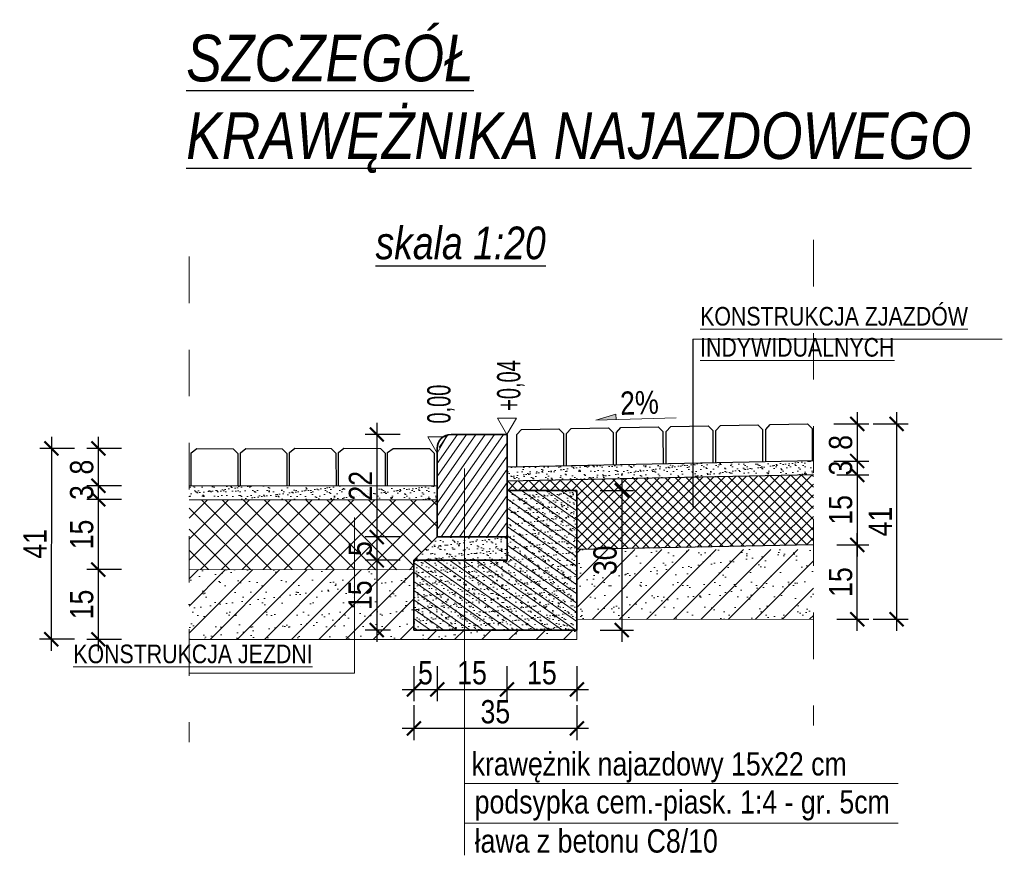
# Model space of a CAD drawing. Header units: metres. Extents: x 45702 to 45878, y -49323 to -49219.
# Tile 25 of 35: x 45792.91 to 45795.02, y -49275.36 to -49273.56. Entities that reach past the tile are written whole.
import ezdxf

# ---------------------------------------------------------------- set-up
doc = ezdxf.new("R2010")
doc.units = ezdxf.units.M
doc.linetypes.add('ACAD_ISO03W100', pattern=[30, 12, -18])
for name, color, linetype, lineweight in [('_L_Tabelka', 7, 'Continuous', 13), ('_wymiary', 7, 'Continuous', 13), ('DP_OpisKonstrukcji', 7, 'Continuous', 18), ('DP_OpisSpadki', 7, 'Continuous', 18), ('elementy betonowe', 7, 'Continuous', 35), ('HATCH', 8, 'Continuous', 9)]:
    doc.layers.add(name, color=color, linetype=linetype, lineweight=lineweight)
doc.layers.add('OPISY', color=7, linetype='Continuous')
doc.layers.add('wymiarowanie', color=7, linetype='Continuous')
doc.styles.add('arial_ce', font='arial.ttf')
doc.styles.add('znakn', font='ARIALN.TTF')
doc.dimstyles.new('S20_T2.50_[cm]', dxfattribs={"dimtxt": 0.05, "dimasz": 0.03, "dimexe": 0.025, "dimexo": 0.05, "dimgap": 0.01, "dimtad": 1, "dimdec": 0, "dimlfac": 100, "dimrnd": 0.01, "dimzin": 0, "dimdsep": 46, "dimtxsty": 'znakn', "dimblk": 'ARCHTICK', "dimcen": -0.03, "dimdle": 0.025, "dimclrd": 256, "dimclre": 256, "dimclrt": 7, "dimadec": 0, "dimazin": 0, "dimtfac": 1, "dimtdec": 0, "dimtix": 1, "dimtmove": 2, "dimatfit": 3, "dimfxl": 0.05, "dimfxlon": 1, "dimtolj": 1, "dimtzin": 0, "dimarcsym": 0})
pattern_1 = [(37.5, (45774.317005, -49288.2302), (-0.000629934, 0.019268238), [0, -0.0152, 0, -0.017, 0, -0.01625]), (7.5, (45774.317005, -49288.2302), (0.017697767, 0.02822146), [0, -0.0082, 0, -0.0137, 0, -0.00525]), (327.5, (45774.304705, -49288.2302), (0.031141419, 5.659e-05), [0, -0.005, 0, -0.018, 0, -0.0235]), (317.5, (45774.304705, -49288.2302), (0.030061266, 0.008776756), [0, -0.0025, 0, -0.0118, 0, -0.0135])]

# ---------------------------------------------------------------- blocks, each defined once
blk = doc.blocks.new('_ArchTick')
at = {"color": 0, "linetype": 'ByBlock', "const_width": 0.15}
blk.add_lwpolyline([(-0.5, -0.5), (0.5, 0.5)], dxfattribs=at)
blk = doc.blocks.new('*D813')
at = {"lineweight": -2, "transparency": 16777216}
for p, q in [((45793.0765, -49274.4514), (45793.0765, -49274.5815)), ((45793.1265, -49274.4764), (45793.0515, -49274.4764)), ((45793.1265, -49274.5565), (45793.0515, -49274.5565))]:
    blk.add_line(p, q, dxfattribs=at)
at = {"layer": 'Defpoints', "color": 0, "transparency": 16777216}
for p in [(45793.2878, -49274.4764), (45793.0765, -49274.5565), (45793.2942, -49274.5565)]:
    blk.add_point(p, dxfattribs=at)
at = {"lineweight": -2, "transparency": 16777216, "xscale": 0.03, "yscale": 0.03, "zscale": 0.03}
for p, rotation in [((45793.0765, -49274.4764), 90), ((45793.0765, -49274.5565), 270)]:
    blk.add_blockref('_ArchTick', p, dxfattribs=dict(at, rotation=rotation))
at = {"color": 7, "transparency": 16777216, "insert": (45793.041, -49274.5165), "char_height": 0.05, "attachment_point": 5, "rotation": 90, "style": 'znakn'}
blk.add_mtext('\\A1;8', dxfattribs=at)
blk = doc.blocks.new('*D817')
at = {"lineweight": -2, "transparency": 16777216}
for p, q in [((45794.7062, -49274.3986), (45794.7062, -49274.5285)), ((45794.6562, -49274.4236), (45794.7312, -49274.4236)), ((45794.6562, -49274.5035), (45794.7312, -49274.5035))]:
    blk.add_line(p, q, dxfattribs=at)
at = {"layer": 'Defpoints', "color": 0, "transparency": 16777216}
for p in [(45794.5995, -49274.4236), (45794.6011, -49274.5035), (45794.7062, -49274.5035)]:
    blk.add_point(p, dxfattribs=at)
at = {"lineweight": -2, "transparency": 16777216, "xscale": 0.03, "yscale": 0.03, "zscale": 0.03}
for p, rotation in [((45794.7062, -49274.4236), 90), ((45794.7062, -49274.5035), 270)]:
    blk.add_blockref('_ArchTick', p, dxfattribs=dict(at, rotation=rotation))
at = {"color": 7, "transparency": 16777216, "insert": (45794.6707, -49274.4635), "char_height": 0.05, "attachment_point": 5, "rotation": 90, "style": 'znakn'}
blk.add_mtext('\\A1;8', dxfattribs=at)
blk = doc.blocks.new('*D818')
at = {"lineweight": -2, "transparency": 16777216}
for p, q in [((45794.6562, -49274.5035), (45794.7312, -49274.5035)), ((45794.7062, -49274.5035), (45794.7062, -49274.5333)), ((45794.6624, -49274.5333), (45794.7312, -49274.5333))]:
    blk.add_line(p, q, dxfattribs=at)
at = {"layer": 'Defpoints', "color": 0, "transparency": 16777216}
for p in [(45794.6011, -49274.5035), (45794.6124, -49274.5333), (45794.7062, -49274.5333)]:
    blk.add_point(p, dxfattribs=at)
at = {"color": 7, "transparency": 16777216, "insert": (45794.6707, -49274.5184), "char_height": 0.05, "attachment_point": 5, "rotation": 90, "style": 'znakn'}
blk.add_mtext('\\A1;3', dxfattribs=at)
blk = doc.blocks.new('*D819')
at = {"lineweight": -2, "transparency": 16777216}
for p, q in [((45794.7062, -49274.5083), (45794.7062, -49274.7083)), ((45794.6624, -49274.5333), (45794.7312, -49274.5333)), ((45794.6624, -49274.6833), (45794.7312, -49274.6833))]:
    blk.add_line(p, q, dxfattribs=at)
at = {"layer": 'Defpoints', "color": 0, "transparency": 16777216}
for p in [(45794.6124, -49274.5333), (45794.6124, -49274.6833), (45794.7062, -49274.6833)]:
    blk.add_point(p, dxfattribs=at)
at = {"lineweight": -2, "transparency": 16777216, "xscale": 0.03, "yscale": 0.03, "zscale": 0.03}
for p, rotation in [((45794.7062, -49274.5333), 90), ((45794.7062, -49274.6833), 270)]:
    blk.add_blockref('_ArchTick', p, dxfattribs=dict(at, rotation=rotation))
at = {"color": 7, "transparency": 16777216, "insert": (45794.6707, -49274.6083), "char_height": 0.05, "attachment_point": 5, "rotation": 90, "style": 'znakn'}
blk.add_mtext('\\A1;15', dxfattribs=at)
blk = doc.blocks.new('*D814')
at = {"lineweight": -2, "transparency": 16777216}
for p, q in [((45794.7907, -49274.3986), (45794.7907, -49274.8682)), ((45794.7407, -49274.4236), (45794.8157, -49274.4236)), ((45794.7407, -49274.8432), (45794.8157, -49274.8432))]:
    blk.add_line(p, q, dxfattribs=at)
at = {"layer": 'Defpoints', "color": 0, "transparency": 16777216}
for p in [(45794.5995, -49274.4236), (45794.6048, -49274.8432), (45794.7907, -49274.8432)]:
    blk.add_point(p, dxfattribs=at)
at = {"lineweight": -2, "transparency": 16777216, "xscale": 0.03, "yscale": 0.03, "zscale": 0.03}
for p, rotation in [((45794.7907, -49274.4236), 90), ((45794.7907, -49274.8432), 270)]:
    blk.add_blockref('_ArchTick', p, dxfattribs=dict(at, rotation=rotation))
at = {"color": 7, "transparency": 16777216, "insert": (45794.7556, -49274.6334), "char_height": 0.05, "attachment_point": 5, "rotation": 90, "style": 'znakn'}
blk.add_mtext('\\A1;41', dxfattribs=at)
blk = doc.blocks.new('*D820')
at = {"lineweight": -2, "transparency": 16777216}
for p, q in [((45793.6745, -49274.4215), (45793.6745, -49274.6915)), ((45793.7245, -49274.4465), (45793.6495, -49274.4465)), ((45793.7245, -49274.6665), (45793.6495, -49274.6665))]:
    blk.add_line(p, q, dxfattribs=at)
at = {"layer": 'Defpoints', "color": 0, "transparency": 16777216}
for p in [(45793.8341, -49274.4465), (45793.6745, -49274.6665), (45793.8041, -49274.6665)]:
    blk.add_point(p, dxfattribs=at)
at = {"lineweight": -2, "transparency": 16777216, "xscale": 0.03, "yscale": 0.03, "zscale": 0.03}
for p, rotation in [((45793.6745, -49274.4465), 90), ((45793.6745, -49274.6665), 270)]:
    blk.add_blockref('_ArchTick', p, dxfattribs=dict(at, rotation=rotation))
at = {"color": 7, "transparency": 16777216, "insert": (45793.6394, -49274.5565), "char_height": 0.05, "attachment_point": 5, "rotation": 90, "style": 'znakn'}
blk.add_mtext('\\A1;22', dxfattribs=at)
blk = doc.blocks.new('*D821')
at = {"lineweight": -2, "transparency": 16777216}
for p, q in [((45793.6745, -49274.6415), (45793.6745, -49274.7415)), ((45793.7245, -49274.6665), (45793.6495, -49274.6665)), ((45793.7245, -49274.7165), (45793.6495, -49274.7165))]:
    blk.add_line(p, q, dxfattribs=at)
at = {"layer": 'Defpoints', "color": 0, "transparency": 16777216}
for p in [(45793.8041, -49274.6665), (45793.6745, -49274.7165), (45793.8001, -49274.7165)]:
    blk.add_point(p, dxfattribs=at)
at = {"lineweight": -2, "transparency": 16777216, "xscale": 0.03, "yscale": 0.03, "zscale": 0.03}
for p, rotation in [((45793.6745, -49274.6665), 90), ((45793.6745, -49274.7165), 270)]:
    blk.add_blockref('_ArchTick', p, dxfattribs=dict(at, rotation=rotation))
at = {"color": 7, "transparency": 16777216, "insert": (45793.6391, -49274.6915), "char_height": 0.05, "attachment_point": 5, "rotation": 90, "style": 'znakn'}
blk.add_mtext('\\A1;5', dxfattribs=at)
blk = doc.blocks.new('*D822')
at = {"lineweight": -2, "transparency": 16777216}
for p, q in [((45793.6745, -49274.6915), (45793.6745, -49274.8915)), ((45793.7245, -49274.7165), (45793.6495, -49274.7165)), ((45793.7041, -49274.8665), (45793.6495, -49274.8665))]:
    blk.add_line(p, q, dxfattribs=at)
at = {"layer": 'Defpoints', "color": 0, "transparency": 16777216}
for p in [(45793.8001, -49274.7165), (45793.6745, -49274.8665), (45793.7541, -49274.8665)]:
    blk.add_point(p, dxfattribs=at)
at = {"lineweight": -2, "transparency": 16777216, "xscale": 0.03, "yscale": 0.03, "zscale": 0.03}
for p, rotation in [((45793.6745, -49274.7165), 90), ((45793.6745, -49274.8665), 270)]:
    blk.add_blockref('_ArchTick', p, dxfattribs=dict(at, rotation=rotation))
at = {"color": 7, "transparency": 16777216, "insert": (45793.639, -49274.7915), "char_height": 0.05, "attachment_point": 5, "rotation": 90, "style": 'znakn'}
blk.add_mtext('\\A1;15', dxfattribs=at)
blk = doc.blocks.new('*D823')
at = {"lineweight": -2, "transparency": 16777216}
for p, q in [((45794.2004, -49274.5415), (45794.2004, -49274.8915)), ((45794.1541, -49274.5665), (45794.2254, -49274.5665)), ((45794.1541, -49274.8665), (45794.2254, -49274.8665))]:
    blk.add_line(p, q, dxfattribs=at)
at = {"layer": 'Defpoints', "color": 0, "transparency": 16777216}
for p in [(45794.1041, -49274.5665), (45794.1041, -49274.8665), (45794.2004, -49274.8665)]:
    blk.add_point(p, dxfattribs=at)
at = {"lineweight": -2, "transparency": 16777216, "xscale": 0.03, "yscale": 0.03, "zscale": 0.03}
for p, rotation in [((45794.2004, -49274.5665), 90), ((45794.2004, -49274.8665), 270)]:
    blk.add_blockref('_ArchTick', p, dxfattribs=dict(at, rotation=rotation))
at = {"color": 7, "transparency": 16777216, "insert": (45794.1649, -49274.7165), "char_height": 0.05, "attachment_point": 5, "rotation": 90, "style": 'znakn'}
blk.add_mtext('\\A1;30', dxfattribs=at)
blk = doc.blocks.new('*D824')
at = {"lineweight": -2, "transparency": 16777216}
for p, q in [((45793.7541, -49274.9438), (45793.7541, -49275.0188)), ((45793.8041, -49274.9438), (45793.8041, -49275.0188)), ((45793.7291, -49274.9938), (45793.8291, -49274.9938))]:
    blk.add_line(p, q, dxfattribs=at)
at = {"layer": 'Defpoints', "color": 0, "transparency": 16777216}
for p in [(45793.8041, -49274.6665), (45793.7541, -49274.7165), (45793.8041, -49274.9938)]:
    blk.add_point(p, dxfattribs=at)
at = {"lineweight": -2, "transparency": 16777216, "xscale": 0.03, "yscale": 0.03, "zscale": 0.03, "rotation": 180}
blk.add_blockref('_ArchTick', (45793.7541, -49274.9938), dxfattribs=at)
at = {"lineweight": -2, "transparency": 16777216, "xscale": 0.03, "yscale": 0.03, "zscale": 0.03}
blk.add_blockref('_ArchTick', (45793.8041, -49274.9938), dxfattribs=at)
at = {"color": 7, "transparency": 16777216, "insert": (45793.7791, -49274.9583), "char_height": 0.05, "attachment_point": 5, "style": 'znakn'}
blk.add_mtext('\\A1;5', dxfattribs=at)
blk = doc.blocks.new('*D815')
at = {"lineweight": -2, "transparency": 16777216}
for p, q in [((45793.8041, -49274.9438), (45793.8041, -49275.0188)), ((45793.9541, -49274.9438), (45793.9541, -49275.0188)), ((45793.7791, -49274.9938), (45793.9791, -49274.9938))]:
    blk.add_line(p, q, dxfattribs=at)
at = {"layer": 'Defpoints', "color": 0, "transparency": 16777216}
for p in [(45793.9541, -49274.4465), (45793.8041, -49274.4865), (45793.9541, -49274.9938)]:
    blk.add_point(p, dxfattribs=at)
at = {"lineweight": -2, "transparency": 16777216, "xscale": 0.03, "yscale": 0.03, "zscale": 0.03, "rotation": 180}
blk.add_blockref('_ArchTick', (45793.8041, -49274.9938), dxfattribs=at)
at = {"lineweight": -2, "transparency": 16777216, "xscale": 0.03, "yscale": 0.03, "zscale": 0.03}
blk.add_blockref('_ArchTick', (45793.9541, -49274.9938), dxfattribs=at)
at = {"color": 7, "transparency": 16777216, "insert": (45793.8791, -49274.9582), "char_height": 0.05, "attachment_point": 5, "style": 'znakn'}
blk.add_mtext('\\A1;15', dxfattribs=at)
blk = doc.blocks.new('*D816')
at = {"lineweight": -2, "transparency": 16777216}
for p, q in [((45793.9541, -49274.9438), (45793.9541, -49275.0188)), ((45794.1041, -49274.9438), (45794.1041, -49275.0188)), ((45793.9291, -49274.9938), (45794.1291, -49274.9938))]:
    blk.add_line(p, q, dxfattribs=at)
at = {"layer": 'Defpoints', "color": 0, "transparency": 16777216}
for p in [(45793.9541, -49274.4465), (45794.1041, -49274.5665), (45794.1041, -49274.9938)]:
    blk.add_point(p, dxfattribs=at)
at = {"lineweight": -2, "transparency": 16777216, "xscale": 0.03, "yscale": 0.03, "zscale": 0.03, "rotation": 180}
blk.add_blockref('_ArchTick', (45793.9541, -49274.9938), dxfattribs=at)
at = {"lineweight": -2, "transparency": 16777216, "xscale": 0.03, "yscale": 0.03, "zscale": 0.03}
blk.add_blockref('_ArchTick', (45794.1041, -49274.9938), dxfattribs=at)
at = {"color": 7, "transparency": 16777216, "insert": (45794.0291, -49274.9582), "char_height": 0.05, "attachment_point": 5, "style": 'znakn'}
blk.add_mtext('\\A1;15', dxfattribs=at)
blk = doc.blocks.new('*D825')
at = {"lineweight": -2, "transparency": 16777216}
for p, q in [((45793.7541, -49275.0275), (45793.7541, -49275.1025)), ((45794.1041, -49275.0275), (45794.1041, -49275.1025)), ((45794.1291, -49275.0775), (45793.7291, -49275.0775))]:
    blk.add_line(p, q, dxfattribs=at)
at = {"layer": 'Defpoints', "color": 0, "transparency": 16777216}
for p in [(45793.7541, -49274.8665), (45794.1041, -49274.8665), (45793.7541, -49275.0775)]:
    blk.add_point(p, dxfattribs=at)
at = {"lineweight": -2, "transparency": 16777216, "xscale": 0.03, "yscale": 0.03, "zscale": 0.03, "rotation": 180}
blk.add_blockref('_ArchTick', (45793.7541, -49275.0775), dxfattribs=at)
at = {"lineweight": -2, "transparency": 16777216, "xscale": 0.03, "yscale": 0.03, "zscale": 0.03}
blk.add_blockref('_ArchTick', (45794.1041, -49275.0775), dxfattribs=at)
at = {"color": 7, "transparency": 16777216, "insert": (45793.9291, -49275.042), "char_height": 0.05, "attachment_point": 5, "style": 'znakn'}
blk.add_mtext('\\A1;35', dxfattribs=at)
blk = doc.blocks.new('spadek')
blk.add_hatch(color=256).paths.add_polyline_path([(64.6, 3.7), (64.4, -2.1), (86.3, -2.8)])
blk.add_lwpolyline([(0, 0), (86.3, -2.8), (64.6, 3.7), (64.4, -2.1)])
blk = doc.blocks.new('*D826')
at = {"layer": '_wymiary', "lineweight": -2, "ltscale": 0.5, "transparency": 16777216}
for p, q in [((45793.1265, -49274.5565), (45793.0515, -49274.5565)), ((45793.0765, -49274.5565), (45793.0765, -49274.5857)), ((45793.1265, -49274.5857), (45793.0515, -49274.5857))]:
    blk.add_line(p, q, dxfattribs=at)
at = {"layer": 'Defpoints', "color": 0, "ltscale": 0.5, "transparency": 16777216}
for p in [(45793.2714, -49274.5565), (45793.0765, -49274.5857), (45793.2714, -49274.5857)]:
    blk.add_point(p, dxfattribs=at)
at = {"layer": '_wymiary', "color": 7, "ltscale": 0.5, "transparency": 16777216, "insert": (45793.041, -49274.5711), "char_height": 0.05, "attachment_point": 5, "rotation": 90, "style": 'znakn'}
blk.add_mtext('\\A1;3', dxfattribs=at)
blk = doc.blocks.new('*D827')
at = {"layer": '_wymiary', "lineweight": -2, "ltscale": 0.5, "transparency": 16777216}
for p, q in [((45793.0765, -49274.5607), (45793.0765, -49274.7615)), ((45793.1265, -49274.5857), (45793.0515, -49274.5857)), ((45793.1265, -49274.7365), (45793.0515, -49274.7365))]:
    blk.add_line(p, q, dxfattribs=at)
at = {"layer": 'Defpoints', "color": 0, "ltscale": 0.5, "transparency": 16777216}
for p in [(45793.2714, -49274.5857), (45793.0765, -49274.7365), (45793.2714, -49274.7365)]:
    blk.add_point(p, dxfattribs=at)
at = {"layer": '_wymiary', "lineweight": -2, "ltscale": 0.5, "transparency": 16777216, "xscale": 0.03, "yscale": 0.03, "zscale": 0.03}
for p, rotation in [((45793.0765, -49274.5857), 90), ((45793.0765, -49274.7365), 270)]:
    blk.add_blockref('_ArchTick', p, dxfattribs=dict(at, rotation=rotation))
at = {"layer": '_wymiary', "color": 7, "ltscale": 0.5, "transparency": 16777216, "insert": (45793.041, -49274.6611), "char_height": 0.05, "attachment_point": 5, "rotation": 90, "style": 'znakn'}
blk.add_mtext('\\A1;15', dxfattribs=at)
blk = doc.blocks.new('*D828')
at = {"layer": '_wymiary', "lineweight": -2, "ltscale": 0.5, "transparency": 16777216}
for p, q in [((45793.0765, -49274.7115), (45793.0765, -49274.9113)), ((45793.1265, -49274.7365), (45793.0515, -49274.7365)), ((45793.1265, -49274.8863), (45793.0515, -49274.8863))]:
    blk.add_line(p, q, dxfattribs=at)
at = {"layer": 'Defpoints', "color": 0, "ltscale": 0.5, "transparency": 16777216}
for p in [(45793.2714, -49274.7365), (45793.0765, -49274.8863), (45793.2714, -49274.8863)]:
    blk.add_point(p, dxfattribs=at)
at = {"layer": '_wymiary', "lineweight": -2, "ltscale": 0.5, "transparency": 16777216, "xscale": 0.03, "yscale": 0.03, "zscale": 0.03}
for p, rotation in [((45793.0765, -49274.7365), 90), ((45793.0765, -49274.8863), 270)]:
    blk.add_blockref('_ArchTick', p, dxfattribs=dict(at, rotation=rotation))
at = {"layer": '_wymiary', "color": 7, "ltscale": 0.5, "transparency": 16777216, "insert": (45793.041, -49274.8114), "char_height": 0.05, "attachment_point": 5, "rotation": 90, "style": 'znakn'}
blk.add_mtext('\\A1;15', dxfattribs=at)
blk = doc.blocks.new('*D829')
at = {"layer": '_wymiary', "lineweight": -2, "ltscale": 0.5, "transparency": 16777216}
for p, q in [((45792.9757, -49274.4513), (45792.9755, -49274.9112)), ((45793.0257, -49274.4763), (45792.9507, -49274.4763)), ((45793.0255, -49274.8862), (45792.9505, -49274.8862))]:
    blk.add_line(p, q, dxfattribs=at)
at = {"layer": 'Defpoints', "color": 0, "ltscale": 0.5, "transparency": 16777216}
for p in [(45793.2878, -49274.4764), (45792.9755, -49274.8862), (45793.2876, -49274.8863)]:
    blk.add_point(p, dxfattribs=at)
at = {"layer": '_wymiary', "lineweight": -2, "ltscale": 0.5, "transparency": 16777216, "xscale": 0.03, "yscale": 0.03, "zscale": 0.03}
for p, rotation in [((45792.9757, -49274.4763), 89.97708168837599), ((45792.9755, -49274.8862), 269.977081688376)]:
    blk.add_blockref('_ArchTick', p, dxfattribs=dict(at, rotation=rotation))
at = {"layer": '_wymiary', "color": 7, "ltscale": 0.5, "transparency": 16777216, "insert": (45792.9405, -49274.6812), "char_height": 0.05, "attachment_point": 5, "rotation": 89.9771, "style": 'znakn'}
blk.add_mtext('\\A1;41', dxfattribs=at)
blk = doc.blocks.new('*D830')
at = {"layer": '_wymiary', "lineweight": -2, "ltscale": 0.5, "transparency": 16777216}
for p, q in [((45794.7062, -49274.8682), (45794.7062, -49274.6583)), ((45794.6624, -49274.6833), (45794.7312, -49274.6833)), ((45794.6624, -49274.8432), (45794.7312, -49274.8432))]:
    blk.add_line(p, q, dxfattribs=at)
at = {"layer": 'Defpoints', "color": 0, "ltscale": 0.5, "transparency": 16777216}
for p in [(45794.6124, -49274.6833), (45794.7062, -49274.6833), (45794.6124, -49274.8432)]:
    blk.add_point(p, dxfattribs=at)
at = {"layer": '_wymiary', "lineweight": -2, "ltscale": 0.5, "transparency": 16777216, "xscale": 0.03, "yscale": 0.03, "zscale": 0.03}
for p, rotation in [((45794.7062, -49274.6833), 90), ((45794.7062, -49274.8432), 270)]:
    blk.add_blockref('_ArchTick', p, dxfattribs=dict(at, rotation=rotation))
at = {"layer": '_wymiary', "color": 7, "ltscale": 0.5, "transparency": 16777216, "insert": (45794.6707, -49274.7633), "char_height": 0.05, "attachment_point": 5, "rotation": 90, "style": 'znakn'}
blk.add_mtext('\\A1;15', dxfattribs=at)

msp = doc.modelspace()

# ---------------------------------------------------------------- hatches: boundary and pattern name
at = {"layer": 'HATCH'}
h = msp.add_hatch(dxfattribs=at)
h.set_pattern_fill('ANSI31', color=256, scale=0.13, angle=10, style=0)
h.set_pattern_definition([(55, (45774.317005, -49288.2302), (-0.013311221, 0.009320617), [])])
h.paths.add_polyline_path([(45793.8041094, -49274.4864695), (45793.8156284, -49274.4528379, -0.167463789), (45793.8341094, -49274.4464695), (45793.9541032, -49274.4464695), (45793.9541094, -49274.4464875), (45793.9541094, -49274.6664695), (45793.8041094, -49274.6664695)])
h = msp.add_hatch(dxfattribs=at)
h.set_pattern_fill('AR-SAND', color=256, scale=0.01, style=0)
h.set_pattern_definition(pattern_1)
h.paths.add_polyline_path([(45794.6123664, -49274.503279), (45794.6123664, -49274.533285), (45793.9530717, -49274.5464709), (45793.9530717, -49274.5164649)])
h = msp.add_hatch(dxfattribs=at)
h.set_pattern_fill('NET', color=256, scale=0.13, angle=45, style=0)
h.set_pattern_definition([(45, (45774.317005, -49288.2302), (-0.011490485, 0.011490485), []), (135, (45774.317005, -49288.2302), (-0.011490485, -0.011490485), [])])
h.paths.add_polyline_path([(45794.6123664, -49274.533285), (45794.6123664, -49274.683285), (45794.1041094, -49274.6934502), (45794.1041094, -49274.5664695), (45793.9541094, -49274.5664695), (45793.9541094, -49274.5464502)])
h = msp.add_hatch(dxfattribs=at)
h.set_pattern_fill('AR-SAND', color=256, scale=0.01, style=0)
h.set_pattern_definition([(37.5, (45773.508748, -49288.283655), (-0.000629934, 0.019268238), [0, -0.0152, 0, -0.017, 0, -0.01625]), (7.5, (45773.508748, -49288.283655), (0.017697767, 0.02822146), [0, -0.0082, 0, -0.0137, 0, -0.00525]), (327.5, (45773.496448, -49288.283655), (0.031141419, 5.659e-05), [0, -0.005, 0, -0.018, 0, -0.0235]), (317.5, (45773.496448, -49288.283655), (0.030061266, 0.008776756), [0, -0.0025, 0, -0.0118, 0, -0.0135])])
h.paths.add_polyline_path([(45793.8041094, -49274.5567349), (45793.8041094, -49274.5867409), (45793.2713714, -49274.5856917), (45793.2713714, -49274.5565152)])
h = msp.add_hatch(dxfattribs=at)
h.set_pattern_fill('ANSI31', color=256, scale=0.13, angle=100, style=0)
h.set_pattern_definition([(145, (45774.317005, -49288.2302), (-0.009320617, -0.013311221), [])])
h.paths.add_polyline_path([(45794.1041094, -49274.8664695), (45794.1041094, -49274.5664695), (45793.9541094, -49274.5664695), (45793.9541094, -49274.7164695), (45793.7541094, -49274.7164695), (45793.7541094, -49274.8664695)])
h = msp.add_hatch(dxfattribs=at)
h.set_pattern_fill('AR-SAND', color=256, scale=0.01, style=0)
h.set_pattern_definition(pattern_1)
h.paths.add_polyline_path([(45794.1041094, -49274.5664695), (45793.9541094, -49274.5664695), (45793.9541094, -49274.7164695), (45793.7541094, -49274.7164695), (45793.7541094, -49274.8664695), (45794.1041094, -49274.8664695)])
h = msp.add_hatch(dxfattribs=at)
h.set_pattern_fill('NET', color=256, scale=0.01, angle=45, style=0)
h.set_pattern_definition([(45, (107.84542, 10.107643), (-0.022450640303, 0.022450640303), []), (135, (107.84542, 10.107643), (-0.022450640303, -0.022450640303), [])])
h.paths.add_polyline_path([(45793.2713714, -49274.7364348), (45793.2713714, -49274.5871936), (45793.8041094, -49274.5871937), (45793.8041094, -49274.6664695), (45793.7541094, -49274.7164695), (45793.7541094, -49274.7367346)])
h = msp.add_hatch(dxfattribs=at)
h.set_pattern_fill('AR-SAND', color=256, scale=0.01, style=0)
h.set_pattern_definition(pattern_1)
h.paths.add_polyline_path([(45793.8041094, -49274.6664695), (45793.7541094, -49274.7164695), (45793.9541094, -49274.7164695), (45793.9541094, -49274.6664695)])
h = msp.add_hatch(dxfattribs=at)
h.set_pattern_fill('ANSI31', color=256, scale=0.013, style=0)
h.set_pattern_definition([(45, (97.575713, 10.151267), (-0.029185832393, 0.029185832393), [])])
h.paths.add_polyline_path([(45794.6123664, -49274.6932692), (45794.6123664, -49274.8432432), (45794.1041094, -49274.8434461), (45794.1041094, -49274.6934753)])
at = {"layer": 'HATCH', "ltscale": 0.5}
h = msp.add_hatch(dxfattribs=at)
h.set_pattern_fill('AR-SAND', color=256, scale=0.001)
h.set_pattern_definition([(37.5, (97.575713, 10.151267), (-0.001600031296, 0.048941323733), [0, -0.038608, 0, -0.04318, 0, -0.041275]), (7.5, (97.57571, 10.15127), (0.044952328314, 0.071682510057), [0, -0.020828, 0, -0.034798, 0, -0.013335]), (327.5, (97.54447, 10.151267), (0.079099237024, 0.000143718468), [0, -0.0127, 0, -0.04572, 0, -0.05969]), (317.5, (97.54447, 10.15127), (0.07635564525, 0.022292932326), [0, -0.00635, 0, -0.029972, 0, -0.03429])])
h.paths.add_polyline_path([(45794.6123664, -49274.6933217), (45794.6123664, -49274.8432469), (45794.1041094, -49274.8434502), (45794.1041094, -49274.6935342)])
at = {"layer": 'HATCH'}
h = msp.add_hatch(dxfattribs=at)
h.set_pattern_fill('ANSI31', color=256, scale=0.013, style=0)
h.set_pattern_definition([(45, (107.84542, 10.107643), (-0.029185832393, 0.029185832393), [])])
h.paths.add_polyline_path([(45793.2713714, -49274.8863666), (45793.2713714, -49274.7364926), (45793.7541094, -49274.7366883), (45793.7541094, -49274.8664695), (45794.1041094, -49274.8664695), (45794.1041094, -49274.8866541)])
at = {"layer": 'HATCH', "ltscale": 0.5}
h = msp.add_hatch(dxfattribs=at)
h.set_pattern_fill('AR-SAND', color=256, scale=0.001)
h.set_pattern_definition([(37.5, (107.84542, 10.107643), (-0.001600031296, 0.048941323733), [0, -0.038608, 0, -0.04318, 0, -0.041275]), (7.5, (107.84542, 10.107643), (0.044952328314, 0.071682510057), [0, -0.020828, 0, -0.034798, 0, -0.013335]), (327.5, (107.81418, 10.107643), (0.079099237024, 0.000143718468), [0, -0.0127, 0, -0.04572, 0, -0.05969]), (317.5, (107.81418, 10.107643), (0.07635564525, 0.022292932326), [0, -0.00635, 0, -0.029972, 0, -0.03429])])
h.paths.add_polyline_path([(45793.2713714, -49274.8863669), (45793.2713714, -49274.7365326), (45793.7541094, -49274.7367344), (45793.7541094, -49274.8664695), (45794.1041094, -49274.8664695), (45794.1041094, -49274.8866541)])

# ---------------------------------------------------------------- linework, layer by layer
for p, q in [((45794.3530744, -49274.2420892), (45794.3530744, -49274.6026321)), ((45794.6123664, -49274.533285), (45793.9541094, -49274.5464502)), ((45794.6123664, -49274.683285), (45794.1041094, -49274.6934502))]:
    msp.add_line(p, q)
at = {"color": 7, "lineweight": 25}
msp.add_line((45794.6123664, -49274.503279), (45793.9541094, -49274.5164442), dxfattribs=at)
at = {"color": 251, "linetype": 'ACAD_ISO03W100', "lineweight": 15, "ltscale": 0.005, "flags": 128}
for points in [[(45794.6123664, -49274.028623), (45794.6123664, -49275.0712404)], [(45793.2713714, -49274.064383), (45793.2713714, -49275.1070005)]]:
    msp.add_lwpolyline(points, dxfattribs=at)
at = {"linetype": 'Continuous', "ltscale": 1.2, "flags": 128}
for points in [[(45793.9752259, -49274.5160218), (45793.9752259, -49274.4462606), (45793.9851233, -49274.43587), (45794.0651273, -49274.4342699), (45794.0752259, -49274.4441686), (45794.0753412, -49274.5140195)], [(45794.0821054, -49274.5138842), (45794.0821054, -49274.444123), (45794.0920029, -49274.4337324), (45794.1720069, -49274.4321323), (45794.1821055, -49274.442031), (45794.1822208, -49274.5118819)], [(45794.188985, -49274.5117467), (45794.188985, -49274.4419854), (45794.1988825, -49274.4315948), (45794.2788865, -49274.4299947), (45794.2889851, -49274.4398934), (45794.2891003, -49274.5097444)], [(45794.2958646, -49274.5096091), (45794.2958646, -49274.4398478), (45794.3057621, -49274.4294572), (45794.3857661, -49274.4278571), (45794.3958647, -49274.4377558), (45794.3959799, -49274.5076068)], [(45794.4027442, -49274.5074715), (45794.4027442, -49274.4377102), (45794.4126416, -49274.4273196), (45794.4926456, -49274.4257195), (45794.5027442, -49274.4356182), (45794.5028595, -49274.5054692)], [(45794.5096237, -49274.5053339), (45794.5096237, -49274.4355726), (45794.5195212, -49274.425182), (45794.5995252, -49274.4235819), (45794.6096238, -49274.4334806), (45794.6097391, -49274.5033316)], [(45793.2760704, -49274.5567694), (45793.2760718, -49274.4856669), (45793.287809, -49274.4764413), (45793.3659733, -49274.4770747), (45793.3760719, -49274.4869734), (45793.3761872, -49274.5568825)], [(45793.3814682, -49274.5568846), (45793.3814696, -49274.4857821), (45793.3932068, -49274.4765565), (45793.4713711, -49274.4771899), (45793.4814697, -49274.4870885), (45793.481585, -49274.5569976)], [(45793.4868663, -49274.5562698), (45793.4868677, -49274.4851673), (45793.498605, -49274.4759417), (45793.5767692, -49274.4765751), (45793.5868678, -49274.4864738), (45793.5869832, -49274.5563828)], [(45793.5922642, -49274.5563849), (45793.5922655, -49274.4852825), (45793.6040028, -49274.4760569), (45793.682167, -49274.4766903), (45793.6922656, -49274.4865889), (45793.692381, -49274.556498)], [(45793.697662, -49274.5565001), (45793.6976633, -49274.4853976), (45793.7094006, -49274.476172), (45793.7875649, -49274.4768054), (45793.7976635, -49274.4867041), (45793.7977788, -49274.5566131)]]:
    msp.add_lwpolyline(points, dxfattribs=at)
at = {"layer": '_L_Tabelka', "ltscale": 0.5}
for p, q in [((45793.2713714, -49274.5565152), (45793.8041094, -49274.5567349)), ((45793.2713714, -49274.5864756), (45793.8041094, -49274.5866887)), ((45793.2713714, -49274.7364756), (45793.7541094, -49274.7366687)), ((45794.6123664, -49274.8432432), (45794.1041094, -49274.8434461)), ((45793.2713714, -49274.886321), (45794.1041094, -49274.8866541))]:
    msp.add_line(p, q, dxfattribs=at)
at = {"layer": '_wymiary', "ltscale": 0.5}
msp.add_line((45794.1041094, -49274.8664695), (45794.1041094, -49274.8866541), dxfattribs=at)
at = {"layer": 'DP_OpisKonstrukcji', "flags": 128}
for points in [[(45794.3530744, -49274.2420892), (45795.0175864, -49274.2420892)], [(45793.8627169, -49274.5196431), (45793.8627169, -49275.3499388)], [(45793.6269766, -49274.9586137), (45793.6269766, -49274.6246982)], [(45793.2713714, -49274.9586137), (45793.6269766, -49274.9586137)], [(45793.8627169, -49275.1956317), (45794.7937715, -49275.1956317)], [(45793.8627169, -49275.2810622), (45794.7937715, -49275.2810622)]]:
    msp.add_lwpolyline(points, dxfattribs=at)
at = {"layer": 'elementy betonowe', "color": 0, "linetype": 'Continuous', "ltscale": 1.2}
for p, q in [((45793.9541094, -49274.4464695), (45793.8341094, -49274.4464695)), ((45793.9541094, -49274.6664695), (45793.9541094, -49274.4464695)), ((45793.8041094, -49274.4764695), (45793.8041094, -49274.6664695)), ((45794.1041094, -49274.5664695), (45793.9541094, -49274.5664695)), ((45793.9541094, -49274.7164695), (45793.9541094, -49274.5664695)), ((45794.1041094, -49274.8664695), (45794.1041094, -49274.5664695)), ((45793.8041094, -49274.6664695), (45793.7541094, -49274.7164695)), ((45793.8041094, -49274.6664695), (45793.9541094, -49274.6664695)), ((45793.7541094, -49274.8664695), (45793.7541094, -49274.7164695)), ((45793.7541094, -49274.7164695), (45793.9541094, -49274.7164695)), ((45794.1041094, -49274.8664695), (45793.7541094, -49274.8664695))]:
    msp.add_line(p, q, dxfattribs=at)
msp.add_arc((45793.8341094, -49274.4764695), 0.03, 90, 180, dxfattribs=at)
at = {"layer": 'OPISY', "color": 0, "lineweight": 0}
for points in [[(45793.9541032, -49274.4464695), (45793.9339705, -49274.4115986), (45793.9742359, -49274.4115986)], [(45793.8041094, -49274.4864695), (45793.7839767, -49274.4515986), (45793.8242421, -49274.4515986)]]:
    msp.add_lwpolyline(points, close=True, dxfattribs=at)

# ---------------------------------------------------------------- block references
at = {"layer": 'DP_OpisSpadki', "xscale": -0.001999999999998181, "yscale": 0.001999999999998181, "zscale": 0.001999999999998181}
msp.add_blockref('spadek', (45794.3173433, -49274.4103544), dxfattribs=at)

# ---------------------------------------------------------------- texts
at = {"layer": 'DP_OpisKonstrukcji', "color": 7, "style": 'znakn'}
for s, p in [('krawężnik najazdowy 15x22 cm', (45793.878205, -49275.1785722)), ('podsypka cem.-piask. 1:4 - gr. 5cm', (45793.8847126, -49275.2602015)), ('ława z betonu C8/10', (45793.8847126, -49275.344132))]:
    msp.add_text(s, height=0.05, dxfattribs=at).set_placement(p)
at = {"layer": 'DP_OpisKonstrukcji', "color": 7, "char_height": 0.04, "width": 7.177815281, "attachment_point": 1, "style": 'znakn'}
for s, insert in [('{\\LKONSTRUKCJA ZJAZDÓW^JINDYWIDUALNYCH}', (45794.3688128, -49274.1725931)), ('{\\LKONSTRUKCJA JEZDNI}', (45793.0226644, -49274.8975156))]:
    msp.add_mtext(s, dxfattribs=dict(at, insert=insert))
at = {"layer": 'DP_OpisSpadki', "color": 7, "style": 'znakn'}
msp.add_text('2%%%', height=0.05, rotation=1.8998116, dxfattribs=at).set_placement((45794.1979323, -49274.4045091))
at = {"layer": 'OPISY', "color": 0, "char_height": 0.05, "width": 6.1438948, "attachment_point": 2, "rotation": 90, "style": 'znakn'}
for s, insert in [('{\\W0.75;+0,04}', (45793.9327203, -49274.3412819)), ('{\\W0.75;0,00}', (45793.7827265, -49274.3812819))]:
    msp.add_mtext(s, dxfattribs=dict(at, insert=insert))
at = {"layer": 'wymiarowanie', "color": 0, "attachment_point": 1, "style": 'arial_ce'}
for s, insert, char_height, width in [('{\\fArial Narrow|b0|i1|c238|p34;\\LSZCZEGÓŁ \\PKRAWĘŻNIKA NAJAZDOWEGO}', (45793.2652542, -49273.5882491), 0.1, 1.937639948), ('{\\fArial Narrow|b0|i1|c238|p34;\\Lskala 1:20}', (45793.671793, -49274.0001296), 0.07, 0.713745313)]:
    msp.add_mtext(s, dxfattribs=dict(at, insert=insert, char_height=char_height, width=width))

# ---------------------------------------------------------------- dimensions: what is measured, and where the dimension line sits
at = {"color": 0}
for base, p1, p2, angle, picture, middle in [((45794.7061909, -49274.5035039), (45794.5995252, -49274.4235819), (45794.6011236, -49274.5035039), 90, '*D817', (45794.6706622, -49274.4635429)), ((45793.6744801, -49274.6664695), (45793.8341094, -49274.4464695), (45793.8041094, -49274.6664695), 90, '*D820', (45793.6393777, -49274.5564695)), ((45793.076506, -49274.5565246), (45793.287809, -49274.4764413), (45793.2942138, -49274.5565246), 90, '*D813', (45793.0409774, -49274.516483)), ((45793.9541032, -49274.9937735), (45793.8041094, -49274.4864695), (45793.9541032, -49274.4464695), 180, '*D815', (45793.8791063, -49274.9582449)), ((45794.1041094, -49274.9937735), (45793.9541032, -49274.4464695), (45794.1041094, -49274.5664695), 180, '*D816', (45794.0291063, -49274.9582449)), ((45794.7061909, -49274.533285), (45794.6011236, -49274.5035039), (45794.6123664, -49274.533285), 90, '*D818', (45794.6706622, -49274.5183945)), ((45794.7061909, -49274.683285), (45794.6123664, -49274.533285), (45794.6123664, -49274.683285), 90, '*D819', (45794.6706622, -49274.608285)), ((45794.200423, -49274.8664695), (45794.1041094, -49274.5664695), (45794.1041094, -49274.8664695), 90, '*D823', (45794.1648943, -49274.7164695)), ((45793.6744801, -49274.7164695), (45793.8041094, -49274.6664695), (45793.8001176, -49274.7164695), 90, '*D821', (45793.6390537, -49274.6914695)), ((45793.8041094, -49274.9937735), (45793.7541094, -49274.7164695), (45793.8041094, -49274.6664695), 180, '*D824', (45793.7791094, -49274.9583472)), ((45793.6744801, -49274.8664695), (45793.8001176, -49274.7164695), (45793.7541094, -49274.8664695), 90, '*D822', (45793.6389514, -49274.7914695)), ((45793.7541094, -49275.0775138), (45794.1041094, -49274.8664695), (45793.7541094, -49274.8664695), 180, '*D825', (45793.9291094, -49275.0419852))]:
    dim = msp.add_linear_dim(base=base, p1=p1, p2=p2, angle=angle, dimstyle='S20_T2.50_[cm]', override={"dimtmove": 1}, dxfattribs=at)
    dim.commit()
    dim.dimension.update_dxf_attribs({"geometry": picture, "text_midpoint": middle})
dim = msp.add_linear_dim(base=(45794.7906951, -49274.8432462), p1=(45794.5995252, -49274.4235819), p2=(45794.6047861, -49274.8432462), angle=90, text='41', dimstyle='S20_T2.50_[cm]', override={"dimtmove": 1}, dxfattribs=at)
dim.commit()
dim.dimension.update_dxf_attribs({"geometry": '*D814', "text_midpoint": (45794.7555928, -49274.6334141)})
at = {"layer": '_wymiary', "ltscale": 0.5}
for p1, p2, distance, picture, middle in [((45793.287809, -49274.4764413), (45793.2876451, -49274.8863275), -0.3121367, '*D829', (45792.940488, -49274.6812455)), ((45793.2713714, -49274.5565152), (45793.2713714, -49274.5856917), -0.1948654, '*D826', (45793.0409774, -49274.5711035))]:
    dim = msp.add_aligned_dim(p1=p1, p2=p2, distance=distance, dimstyle='S20_T2.50_[cm]', dxfattribs=at)
    dim.commit()
    dim.dimension.update_dxf_attribs({"geometry": picture, "text_midpoint": middle})
for base, p1, p2, picture, middle in [((45793.076506, -49274.7364756), (45793.2713714, -49274.5856917), (45793.2713714, -49274.7364756), '*D827', (45793.0409774, -49274.6610836)), ((45793.076506, -49274.886321), (45793.2713714, -49274.7364756), (45793.2713714, -49274.886321), '*D828', (45793.0409774, -49274.8113983))]:
    dim = msp.add_linear_dim(base=base, p1=p1, p2=p2, angle=90, dimstyle='S20_T2.50_[cm]', dxfattribs=at)
    dim.commit()
    dim.dimension.update_dxf_attribs({"geometry": picture, "text_midpoint": middle})
dim = msp.add_aligned_dim(p1=(45794.6123664, -49274.8432432), p2=(45794.6123664, -49274.683285), distance=-0.0938245, text='15', dimstyle='S20_T2.50_[cm]', dxfattribs=at)
dim.commit()
dim.dimension.update_dxf_attribs({"geometry": '*D830', "text_midpoint": (45794.6706622, -49274.7632641)})

doc.saveas('drawing.dxf')
